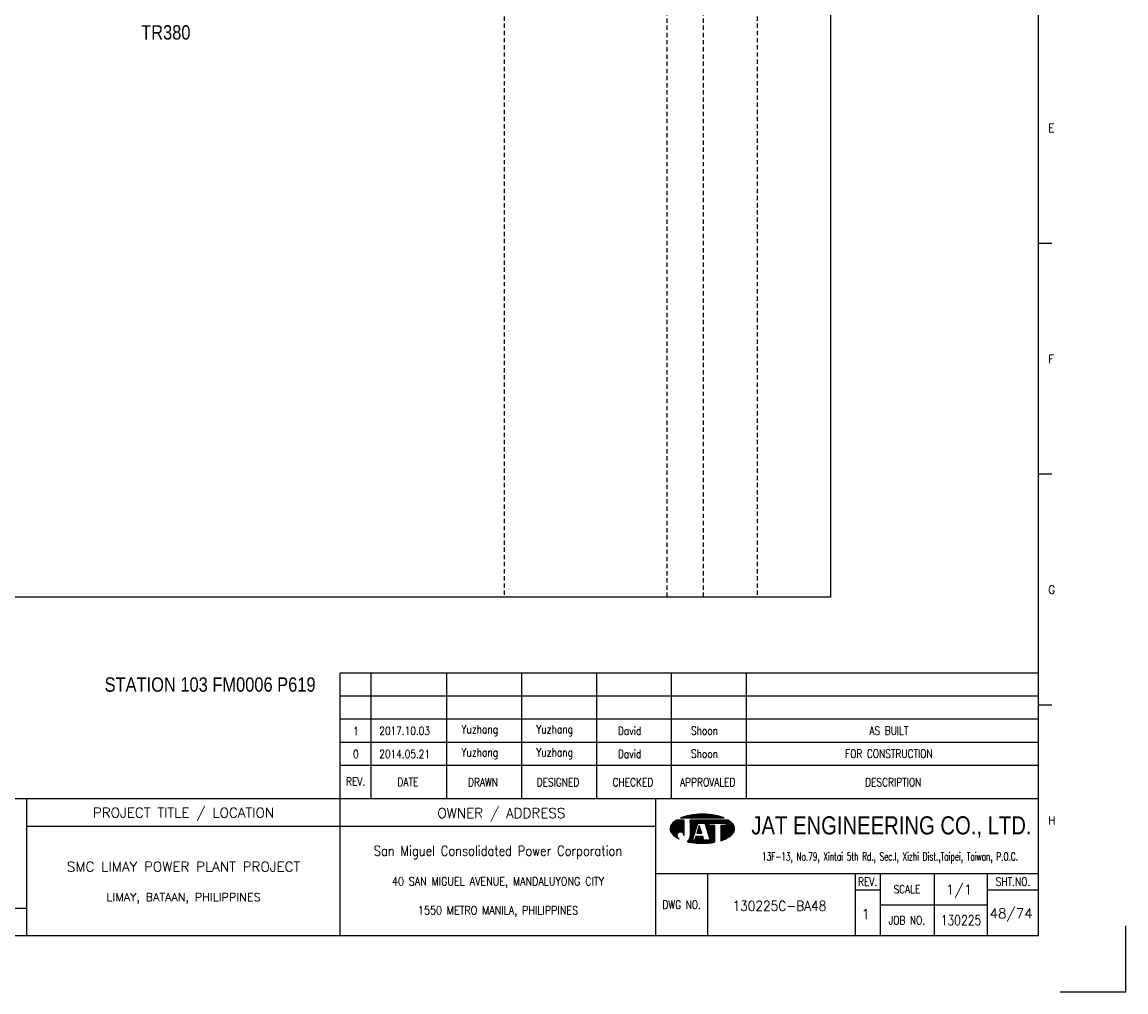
# Model space of a CAD drawing. Extents: x 576 to 1542, y -43 to 639.
# Tile 3 of 4: x 1157 to 1542, y -43 to 295. Entities that reach past the tile are written whole.
import ezdxf
from ezdxf.enums import TextEntityAlignment as Align

# ---------------------------------------------------------------- set-up
doc = ezdxf.new("R2010")
doc.units = 0
doc.header["$MEASUREMENT"] = 0
doc.linetypes.add('HIDDEN', pattern=[4, 1.5, -1, 1.5])
doc.layers.get('0').update_dxf_attribs({"linetype": 'CONTINUOUS'})
doc.layers.get('DEFPOINTS').update_dxf_attribs({"linetype": 'CONTINUOUS'})
for name, color, linetype in [('B_DIM', 7, 'CONTINUOUS'), ('CON', 4, 'CONTINUOUS'), ('DCS', 7, 'CONTINUOUS'), ('HID', 2, 'HIDDEN'), ('T', 2, 'CONTINUOUS'), ('TEXT', 7, 'CONTINUOUS'), ('圖框CON', 4, 'CONTINUOUS'), ('框線', 6, 'CONTINUOUS')]:
    doc.layers.add(name, color=color, linetype=linetype)
doc.styles.add('AEH', font='simplex', dxfattribs={"width": 0.8, "bigfont": 'ae'})
doc.styles.add('DAYUKP', font='complex', dxfattribs={"bigfont": 'DAYUKP.SHX'})
doc.styles.add('E2', font='simplex.shx', dxfattribs={"height": 2})
doc.styles.add('E3', font='simplex.shx', dxfattribs={"height": 3})
doc.styles.add('ROMANS', font='romans', dxfattribs={"width": 0.8})
doc.styles.add('style3', font='ARIALN.TTF')
doc.styles.add('WMF-Arial0', font='arial.ttf')

# ---------------------------------------------------------------- blocks, each defined once
blk = doc.blocks.new('1880-TITLE_BLK')
at = {"layer": 'TEXT', "color": 2, "linetype": 'Continuous', "style": 'E3'}
for tag, p in [('SCALE', (790.95, 31.17)), ('DWG_NO', (736.41, 26.44)), ('REV', (762.59, 23.97)), ('SHT_NO', (806.74, 23.97))]:
    blk.add_attdef(tag, text='', height=3, dxfattribs=at).set_placement(p, align=Align.MIDDLE)
at = {"layer": 'TEXT', "linetype": 'Continuous', "style": 'E2', "width": 0.6}
for tag, p in [('REV_DATE', (418.65, 19.76)), ('APPR_DATE', (492.93, 19.76))]:
    blk.add_attdef(tag, text='', height=2, dxfattribs=at).set_placement(p, align=Align.MIDDLE_LEFT)
blk = doc.blocks.new('1')
at = {"layer": 'B_DIM'}
for p, q in [((2181.53, 118.11), (1938.08, 118.11)), ((1938.08, 74.29), (1938.08, 118.11)), ((1948.92, 74.29), (1948.92, 118.11)), ((1975.28, 74.29), (1975.28, 118.11)), ((2001.39, 74.29), (2001.39, 118.11)), ((2027.5, 74.29), (2027.5, 118.11)), ((2053.62, 74.29), (2053.62, 118.11)), ((2079.73, 74.29), (2079.73, 118.11)), ((2181.53, 110.07), (1938.08, 110.07)), ((1938.08, 77.93), (1938.08, 104.33)), ((2181.53, 102.03), (1938.08, 102.03)), ((2181.53, 93.99), (1938.08, 93.99)), ((2181.53, 85.95), (1938.08, 85.95))]:
    blk.add_line(p, q, dxfattribs=at)
at = {"layer": 'DEFPOINTS'}
blk.add_lwpolyline([(2189, 7.08), (2211.97, 7.08), (2211.97, 30.05)], dxfattribs=at)
at = {"layer": 'T', "color": 0, "lineweight": -3}
for p, q in [((2053.09, 63.82), (2056.14, 66.87)), ((2053.09, 64.04), (2055.92, 66.87)), ((2053.11, 63.62), (2056.36, 66.87)), ((2053.12, 64.29), (2055.7, 66.87)), ((2053.14, 63.43), (2056.58, 66.87)), ((2053.18, 63.25), (2056.8, 66.87)), ((2053.18, 64.57), (2055.47, 66.87)), ((2053.24, 63.08), (2057.03, 66.87)), ((2053.29, 64.91), (2055.25, 66.87)), ((2053.3, 62.92), (2057.25, 66.87)), ((2053.37, 62.77), (2057.47, 66.87)), ((2053.45, 62.63), (2057.69, 66.87)), ((2053.54, 62.5), (2057.91, 66.86)), ((2053.61, 65.45), (2054.47, 66.31)), ((2053.64, 62.37), (2057.91, 66.64)), ((2053.74, 62.25), (2057.91, 66.42)), ((2053.84, 62.14), (2057.91, 66.2)), ((2053.95, 62.02), (2057.91, 65.98)), ((2054.07, 61.91), (2057.91, 65.75)), ((2054.18, 61.8), (2057.91, 65.53)), ((2056.94, 67.67), (2057.09, 67.82)), ((2057.16, 67.67), (2057.44, 67.95)), ((2057.39, 67.67), (2057.78, 68.07)), ((2057.61, 67.67), (2058.11, 68.18)), ((2057.83, 67.67), (2058.43, 68.27)), ((2058.05, 67.67), (2058.73, 68.35)), ((2058.27, 67.67), (2059.03, 68.43)), ((2058.49, 67.67), (2059.32, 68.49)), ((2058.72, 67.67), (2059.6, 68.55)), ((2058.94, 67.67), (2059.87, 68.6)), ((2059.16, 67.67), (2060.14, 68.65)), ((2059.38, 67.67), (2060.41, 68.7)), ((2059.6, 67.67), (2060.67, 68.74)), ((2059.82, 67.67), (2060.93, 68.77)), ((2060.05, 67.67), (2061.18, 68.81)), ((2060.05, 63.24), (2063.68, 66.87)), ((2060.05, 63.46), (2063.46, 66.87)), ((2060.05, 63.68), (2063.23, 66.87)), ((2060.05, 63.9), (2063.01, 66.87)), ((2060.05, 64.13), (2062.79, 66.87)), ((2060.05, 64.35), (2062.57, 66.87)), ((2060.05, 64.57), (2062.35, 66.87)), ((2060.05, 64.79), (2062.13, 66.87)), ((2060.05, 65.01), (2061.9, 66.87)), ((2060.05, 65.23), (2061.68, 66.87)), ((2060.05, 65.46), (2061.46, 66.87)), ((2060.05, 66.12), (2060.79, 66.87)), ((2060.05, 66.34), (2060.57, 66.87)), ((2060.05, 66.56), (2060.35, 66.87)), ((2060.05, 66.79), (2060.13, 66.87)), ((2060.05, 65.68), (2061.24, 66.87)), ((2060.05, 65.9), (2061.02, 66.87)), ((2060.05, 63.02), (2062.67, 65.64)), ((2060.27, 67.67), (2061.44, 68.84)), ((2060.49, 67.67), (2061.69, 68.87)), ((2060.71, 67.67), (2061.93, 68.89)), ((2060.93, 67.67), (2062.18, 68.91)), ((2061.15, 67.67), (2062.42, 68.93)), ((2061.38, 67.67), (2062.66, 68.95)), ((2061.6, 67.67), (2062.89, 68.97)), ((2061.82, 67.67), (2063.13, 68.98)), ((2062.04, 67.67), (2063.36, 68.99)), ((2062.26, 67.67), (2063.59, 69)), ((2062.48, 67.67), (2063.82, 69)), ((2062.71, 67.67), (2064.04, 69.01)), ((2062.83, 65.8), (2063.9, 66.87)), ((2062.93, 67.67), (2064.27, 69.01)), ((2063.05, 65.8), (2064.12, 66.87)), ((2063.15, 67.67), (2064.49, 69.01)), ((2063.27, 65.8), (2064.34, 66.87)), ((2063.37, 67.67), (2064.71, 69.01)), ((2063.49, 65.8), (2064.56, 66.87)), ((2063.59, 67.67), (2064.92, 69)), ((2063.72, 65.8), (2064.79, 66.87)), ((2063.81, 67.67), (2065.14, 69)), ((2063.94, 65.8), (2065.01, 66.87)), ((2064.04, 67.67), (2065.35, 68.99)), ((2064.16, 65.8), (2065.23, 66.87)), ((2064.26, 67.67), (2065.56, 68.98)), ((2064.38, 65.8), (2065.45, 66.87)), ((2064.48, 67.67), (2065.78, 68.97)), ((2064.6, 65.8), (2065.67, 66.87)), ((2064.7, 67.67), (2065.98, 68.95)), ((2064.82, 65.8), (2065.89, 66.87)), ((2064.92, 67.67), (2066.19, 68.94)), ((2065.05, 65.8), (2066.12, 66.87)), ((2065.14, 67.67), (2066.4, 68.92)), ((2065.16, 65.69), (2066.34, 66.87)), ((2065.22, 65.53), (2066.56, 66.87)), ((2065.27, 65.36), (2066.78, 66.87)), ((2065.32, 65.19), (2067, 66.87)), ((2065.37, 67.67), (2066.6, 68.9)), ((2065.38, 65.02), (2067.22, 66.87)), ((2065.43, 64.85), (2067.45, 66.87)), ((2065.48, 64.69), (2067.67, 66.87)), ((2065.54, 64.52), (2066.74, 65.71)), ((2065.59, 67.67), (2066.8, 68.88)), ((2065.59, 64.35), (2066.74, 65.49)), ((2065.81, 67.67), (2067, 68.86)), ((2066.03, 67.67), (2067.2, 68.84)), ((2066.25, 67.67), (2067.4, 68.82)), ((2066.47, 67.67), (2067.6, 68.79)), ((2066.7, 67.67), (2067.79, 68.77)), ((2066.82, 65.8), (2067.89, 66.87)), ((2066.92, 67.67), (2067.98, 68.74)), ((2067.04, 65.8), (2068.11, 66.87)), ((2067.14, 67.67), (2068.18, 68.71)), ((2067.26, 65.8), (2068.33, 66.87)), ((2067.36, 67.67), (2068.37, 68.68)), ((2067.48, 65.8), (2068.55, 66.87)), ((2067.58, 67.67), (2068.56, 68.64)), ((2067.71, 65.8), (2068.78, 66.87)), ((2067.81, 67.67), (2068.75, 68.61)), ((2067.93, 65.8), (2069, 66.87)), ((2068.03, 67.67), (2068.93, 68.58)), ((2068.15, 65.8), (2069.22, 66.87)), ((2068.25, 67.67), (2069.12, 68.54)), ((2068.37, 65.8), (2069.44, 66.87)), ((2068.47, 67.67), (2069.3, 68.5)), ((2068.59, 65.8), (2069.66, 66.87)), ((2068.69, 67.67), (2069.48, 68.46)), ((2068.81, 65.8), (2069.88, 66.87)), ((2068.91, 67.67), (2069.66, 68.42)), ((2069.04, 65.8), (2070.11, 66.87)), ((2069.14, 67.67), (2069.84, 68.37)), ((2069.26, 65.8), (2070.33, 66.87)), ((2069.36, 67.67), (2070.01, 68.33)), ((2069.48, 65.8), (2070.55, 66.87)), ((2069.58, 67.67), (2070.19, 68.28)), ((2069.7, 65.8), (2070.77, 66.87)), ((2069.8, 67.67), (2070.36, 68.23)), ((2069.92, 65.8), (2070.99, 66.87)), ((2070.02, 67.67), (2070.53, 68.18)), ((2070.14, 65.8), (2071.21, 66.87)), ((2070.24, 67.67), (2070.7, 68.13)), ((2070.37, 65.8), (2071.44, 66.87)), ((2070.47, 67.67), (2070.87, 68.07)), ((2070.59, 65.8), (2071.66, 66.87)), ((2070.69, 67.67), (2071.03, 68.02)), ((2070.75, 63.08), (2074.07, 66.4)), ((2070.75, 62.86), (2074.19, 66.3)), ((2070.75, 62.63), (2074.31, 66.2)), ((2070.75, 62.41), (2074.43, 66.09)), ((2070.75, 62.19), (2074.54, 65.98)), ((2070.75, 61.97), (2074.66, 65.87)), ((2070.75, 61.75), (2074.77, 65.76)), ((2070.75, 61.53), (2074.87, 65.65)), ((2070.75, 61.3), (2074.98, 65.53)), ((2070.81, 65.8), (2071.88, 66.87)), ((2070.91, 67.67), (2071.2, 67.96)), ((2071.03, 65.8), (2072.1, 66.87)), ((2071.13, 67.67), (2071.36, 67.9)), ((2071.25, 65.8), (2072.32, 66.87)), ((2071.35, 67.67), (2071.52, 67.84)), ((2071.47, 65.8), (2072.54, 66.87)), ((2071.57, 67.67), (2071.68, 67.77)), ((2071.7, 65.8), (2072.77, 66.87)), ((2071.8, 67.67), (2071.83, 67.71)), ((2071.92, 65.8), (2072.99, 66.87)), ((2072.14, 65.8), (2073.21, 66.87)), ((2072.36, 65.8), (2073.43, 66.87)), ((2072.58, 65.8), (2073.57, 66.78)), ((2072.62, 65.62), (2073.7, 66.69)), ((2072.62, 65.39), (2073.83, 66.6)), ((2072.62, 65.17), (2073.95, 66.5)), ((2054.29, 61.7), (2057.91, 65.31)), ((2054.41, 61.59), (2057.91, 65.09)), ((2054.53, 61.49), (2057.91, 64.87)), ((2054.65, 61.39), (2057.91, 64.65)), ((2054.78, 61.29), (2055.59, 62.11)), ((2054.9, 61.2), (2055.48, 61.77)), ((2056.12, 62.63), (2057.91, 64.42)), ((2056.46, 62.75), (2057.91, 64.2)), ((2056.7, 62.77), (2057.91, 63.98)), ((2056.9, 62.75), (2057.91, 63.76)), ((2057.08, 62.71), (2057.91, 63.54)), ((2057.23, 62.64), (2057.91, 63.32)), ((2057.37, 62.56), (2057.91, 63.09)), ((2057.5, 62.46), (2057.91, 62.87)), ((2057.61, 62.35), (2057.91, 62.65)), ((2057.7, 62.23), (2057.91, 62.43)), ((2057.79, 62.09), (2057.91, 62.21)), ((2057.85, 61.93), (2057.91, 61.99)), ((2057.89, 61.75), (2057.91, 61.76)), ((2059.09, 59.4), (2061.43, 61.74)), ((2059.86, 60.39), (2061.54, 62.07)), ((2059.98, 60.73), (2061.64, 62.39)), ((2060.03, 61), (2061.74, 62.72)), ((2060.05, 62.8), (2062.57, 65.32)), ((2060.05, 62.57), (2062.47, 64.99)), ((2060.05, 62.35), (2062.36, 64.67)), ((2060.05, 62.13), (2062.26, 64.34)), ((2060.05, 61.91), (2062.16, 64.02)), ((2060.05, 61.69), (2062.05, 63.69)), ((2060.05, 61.46), (2061.95, 63.37)), ((2062.45, 62.32), (2063.71, 63.57)), ((2062.5, 62.58), (2063.65, 63.74)), ((2062.6, 62.91), (2063.6, 63.91)), ((2062.68, 62.32), (2063.76, 63.4)), ((2062.7, 63.23), (2063.55, 64.08)), ((2062.8, 63.56), (2063.49, 64.25)), ((2062.9, 62.32), (2063.81, 63.24)), ((2062.91, 63.88), (2063.44, 64.42)), ((2063.01, 64.2), (2063.39, 64.58)), ((2063.11, 64.53), (2063.33, 64.75)), ((2063.12, 62.32), (2063.87, 63.07)), ((2063.21, 64.85), (2063.28, 64.92)), ((2063.34, 62.32), (2063.92, 62.9)), ((2063.56, 62.32), (2063.97, 62.73)), ((2063.78, 62.32), (2064.03, 62.56)), ((2064.01, 62.32), (2064.08, 62.39)), ((2065.65, 64.18), (2066.74, 65.27)), ((2065.7, 64.01), (2066.74, 65.05)), ((2065.75, 63.84), (2066.9, 65)), ((2065.81, 63.68), (2067.12, 65)), ((2065.86, 63.51), (2067.35, 65)), ((2065.91, 63.34), (2067.57, 65)), ((2065.97, 63.17), (2067.79, 65)), ((2066.02, 63), (2068.01, 65)), ((2066.07, 62.84), (2068.23, 65)), ((2066.13, 62.67), (2068.46, 65)), ((2066.18, 62.5), (2068.61, 64.93)), ((2066.23, 62.33), (2068.61, 64.71)), ((2066.29, 62.16), (2068.61, 64.48)), ((2066.34, 61.99), (2068.61, 64.26)), ((2066.39, 61.83), (2068.61, 64.04)), ((2066.45, 61.66), (2068.61, 63.82)), ((2066.5, 61.49), (2068.61, 63.6)), ((2066.56, 61.32), (2068.61, 63.38)), ((2066.61, 61.15), (2068.61, 63.15)), ((2066.66, 60.99), (2068.61, 62.93)), ((2066.72, 60.82), (2068.61, 62.71)), ((2066.77, 60.65), (2068.61, 62.49)), ((2066.82, 60.48), (2068.61, 62.27)), ((2066.88, 60.31), (2068.61, 62.05)), ((2066.93, 60.14), (2068.61, 61.82)), ((2066.98, 59.98), (2068.61, 61.6)), ((2070.75, 61.08), (2075.08, 65.41)), ((2070.75, 60.86), (2075.17, 65.28)), ((2070.75, 60.64), (2075.25, 65.14)), ((2070.75, 63.96), (2071.78, 65)), ((2070.75, 63.74), (2072, 65)), ((2070.75, 63.52), (2072.22, 65)), ((2070.75, 63.3), (2072.45, 65)), ((2070.75, 64.41), (2071.34, 65)), ((2070.75, 64.19), (2071.56, 65)), ((2070.75, 64.85), (2070.89, 65)), ((2070.75, 64.63), (2071.12, 65)), ((2070.75, 60.42), (2075.33, 64.99)), ((2070.75, 60.2), (2075.39, 64.84)), ((2070.75, 59.97), (2075.45, 64.67)), ((2070.75, 59.75), (2075.5, 64.5)), ((2071.07, 59.85), (2075.53, 64.32)), ((2071.42, 59.97), (2075.56, 64.12)), ((2071.78, 60.12), (2075.57, 63.9)), ((2072.17, 60.28), (2075.55, 63.67)), ((2072.59, 60.48), (2075.51, 63.4)), ((2073.08, 60.75), (2075.42, 63.1)), ((2073.74, 61.19), (2075.24, 62.69)), ((2055.03, 61.11), (2055.46, 61.53)), ((2055.16, 61.01), (2055.47, 61.33)), ((2055.3, 60.93), (2055.52, 61.15)), ((2055.43, 60.84), (2055.59, 60.99)), ((2055.57, 60.76), (2055.67, 60.85)), ((2055.71, 60.67), (2055.76, 60.73)), ((2055.85, 60.59), (2055.88, 60.62)), ((2056, 60.52), (2056, 60.52)), ((2056.14, 60.44), (2056.14, 60.44)), ((2057.91, 61.54), (2057.91, 61.55)), ((2059.28, 59.36), (2061.33, 61.42)), ((2059.46, 59.32), (2061.23, 61.09)), ((2059.64, 59.29), (2061.12, 60.77)), ((2059.83, 59.25), (2061.02, 60.44)), ((2060.02, 59.22), (2060.92, 60.12)), ((2060.05, 61.24), (2060.05, 61.24)), ((2060.21, 59.19), (2060.93, 59.91)), ((2060.4, 59.16), (2061.15, 59.91)), ((2060.59, 59.13), (2061.38, 59.91)), ((2060.78, 59.1), (2061.6, 59.91)), ((2060.98, 59.07), (2063.16, 61.25)), ((2061.17, 59.04), (2063.38, 61.25)), ((2061.37, 59.02), (2063.6, 61.25)), ((2061.57, 59), (2063.82, 61.25)), ((2061.68, 59.99), (2062.94, 61.25)), ((2061.77, 58.97), (2064.04, 61.25)), ((2061.78, 60.32), (2062.71, 61.25)), ((2061.88, 60.64), (2062.49, 61.25)), ((2061.97, 58.95), (2064.27, 61.25)), ((2061.99, 60.96), (2062.27, 61.25)), ((2062.17, 58.94), (2064.45, 61.21)), ((2062.38, 58.92), (2064.51, 61.05)), ((2062.58, 58.9), (2064.56, 60.88)), ((2062.79, 58.89), (2064.61, 60.71)), ((2063, 58.88), (2064.67, 60.54)), ((2063.21, 58.87), (2064.72, 60.37)), ((2063.43, 58.86), (2064.77, 60.2)), ((2063.64, 58.85), (2064.82, 60.03)), ((2063.86, 58.85), (2064.92, 59.91)), ((2064.08, 58.84), (2065.15, 59.91)), ((2064.3, 58.84), (2065.37, 59.91)), ((2064.52, 58.84), (2065.59, 59.91)), ((2064.74, 58.85), (2065.81, 59.91)), ((2064.97, 58.85), (2066.03, 59.91)), ((2065.2, 58.86), (2066.25, 59.91)), ((2065.43, 58.87), (2066.48, 59.91)), ((2065.66, 58.88), (2066.7, 59.91)), ((2065.9, 58.89), (2066.92, 59.91)), ((2066.14, 58.91), (2068.61, 61.38)), ((2066.38, 58.93), (2068.61, 61.16)), ((2066.62, 58.95), (2068.61, 60.94)), ((2066.87, 58.97), (2068.61, 60.72)), ((2067.11, 59), (2068.61, 60.49)), ((2067.37, 59.03), (2068.61, 60.27)), ((2067.62, 59.06), (2068.61, 60.05)), ((2067.88, 59.1), (2068.61, 59.83)), ((2068.14, 59.14), (2068.61, 59.61)), ((2068.4, 59.18), (2068.61, 59.38))]:
    blk.add_line(p, q, dxfattribs=at)
at = {"layer": 'T', "lineweight": -3}
for p, q in [((2057.91, 66.87), (2055.21, 66.87)), ((2056.73, 67.67), (2071.93, 67.67)), ((2057.91, 66.87), (2057.91, 61.52)), ((2073.45, 66.87), (2060.05, 66.87)), ((2060.05, 66.33), (2060.05, 66.87)), ((2060.05, 66.87), (2060.05, 61.23)), ((2060.85, 59.91), (2062.72, 65.8)), ((2062.72, 65.8), (2065.13, 65.8)), ((2063.79, 65.8), (2065.13, 65.8)), ((2065.13, 65.8), (2067, 59.91)), ((2066.74, 65.8), (2072.62, 65.8)), ((2066.74, 65), (2066.74, 65.8)), ((2072.62, 65.8), (2072.62, 65)), ((2061.8, 63.05), (2060.05, 61.24)), ((2063.26, 65), (2062.41, 62.32)), ((2062.41, 62.32), (2064.1, 62.32)), ((2064.1, 62.32), (2063.26, 65)), ((2068.61, 65), (2066.74, 65)), ((2068.61, 65), (2068.61, 59.21)), ((2072.62, 65), (2070.75, 65)), ((2070.75, 65), (2070.75, 59.74)), ((2061.65, 59.91), (2060.85, 59.91)), ((2062.08, 61.25), (2061.65, 59.91)), ((2064.44, 61.25), (2062.08, 61.25)), ((2064.86, 59.91), (2064.44, 61.25)), ((2067, 59.91), (2064.86, 59.91))]:
    blk.add_line(p, q, dxfattribs=at)
for centre, major_axis, start_param, end_param in [((2055.58, 63.92), (1.76, 1.76), 1.614811, 2.356194), ((2059.72, 60.14), (-5.73, 5.73), 6.088179, 6.3272), ((2062.5, 54), (-10.49, 10.49), 5.683021, 5.897183), ((2064.33, 44.23), (-17.52, 17.52), 5.497787, 5.683021), ((2064.33, 44.23), (17.52, 17.52), 0.600164, 0.785398), ((2066.16, 54), (10.49, 10.49), 0.386002, 0.600164), ((2068.93, 60.14), (-5.73, 5.73), 4.668374, 4.907395), ((2073.07, 63.92), (-1.76, 1.76), 3.926991, 4.668374), ((2055.58, 63.92), (-1.76, 1.76), 0.785398, 1.526782), ((2059.72, 67.71), (5.73, 5.73), 3.097578, 3.478972), ((2056.68, 61.54), (-0.868, 0.868), 3.906164, 8.245601), ((2068.93, 67.71), (-5.73, 5.73), 2.781027, 3.185607), ((2073.07, 63.92), (1.76, 1.76), 4.756403, 5.497787), ((2057.88, 61.28), (1.53, 1.53), 4.470635, 5.546585), ((2064.33, 83.62), (17.52, 17.52), 3.710226, 3.926991), ((2064.33, 83.62), (17.52, 17.52), 3.926991, 4.100643), ((2066.16, 73.85), (-10.49, 10.49), 2.670765, 2.781027)]:
    blk.add_ellipse(centre, major_axis=major_axis, ratio=1, start_param=start_param, end_param=end_param, dxfattribs=at)
at = {"layer": '圖框CON'}
for p, q in [((2186.14, 267.8), (2181.53, 267.8)), ((2186.14, 187.4), (2181.53, 187.4)), ((2186.14, 107), (2181.53, 107)), ((2048.1, 48.3), (2181.53, 48.3)), ((2066.14, 48.3), (2066.14, 26.6)), ((2117.55, 48.3), (2117.55, 26.6)), ((2126.28, 48.3), (2126.28, 26.6)), ((2145.25, 26.6), (2145.25, 48.3)), ((2163.72, 26.6), (2163.72, 48.3)), ((2117.55, 42.62), (2126.28, 42.62)), ((2163.72, 42.62), (2181.53, 42.62)), ((2126.28, 37.45), (2163.72, 37.45))]:
    blk.add_line(p, q, dxfattribs=at)
for points in [[(1828.89, 26.6), (1828.89, 74.29)], [(1938.08, 26.6), (1938.08, 74.29)], [(2048.1, 26.6), (2048.1, 74.29)], [(2048.1, 64.75), (1828.89, 64.75)], [(1828.89, 36.15), (1802.67, 36.15), (1651.45, 36.15)]]:
    blk.add_lwpolyline(points, dxfattribs=at)
at = {"layer": '框線'}
for p, q in [((2181.53, 26.6), (2181.53, 669.81)), ((2181.53, 74.29), (1308.62, 74.29)), ((2181.53, 26.6), (1308.62, 26.6))]:
    blk.add_line(p, q, dxfattribs=at)
at = {"style": 'DAYUKP'}
for s, p in [('E', (2184.79, 307.99)), ('F', (2184.79, 227.59)), ('G', (2184.79, 147.19)), ('H', (2184.79, 66.79))]:
    blk.add_text(s, height=2.87, dxfattribs=at).set_placement(p, align=Align.MIDDLE_LEFT)
at = {"style": 'WMF-Arial0', "width": 0.8}
blk.add_text('JAT ENGINEERING CO., LTD.', height=6.3172, dxfattribs=at).set_placement((2130.24, 64.55), align=Align.MIDDLE)
at = {"color": 2, "ltscale": 500, "style": 'ROMANS', "width": 0.85}
blk.add_text('San Miguel Consolidated Power Corporation', height=3.4457, dxfattribs=at).set_placement((1993.09, 56.23), align=Align.MIDDLE_CENTER)
at = {"color": 2, "ltscale": 500, "style": 'ROMANS'}
for s, height, p in [('SMC LIMAY POWER PLANT PROJECT', 3.4457, (1883.48, 50.7)), ('LIMAY, BATAAN, PHILIPPINES', 2.8714, (1883.48, 40.08))]:
    blk.add_text(s, height=height, dxfattribs=at).set_placement(p, align=Align.MIDDLE_CENTER)
at = {"color": 4, "ltscale": 500, "style": 'ROMANS', "width": 0.85}
for s, p in [('40 SAN MIGUEL AVENUE, MANDALUYONG CITY', (1993.09, 45.61)), ('1550 METRO MANILA, PHILIPPINES', (1993.09, 35.51))]:
    blk.add_text(s, height=2.8714, dxfattribs=at).set_placement(p, align=Align.MIDDLE_CENTER)
at = {"layer": 'B_DIM', "style": 'AEH', "width": 0.8}
for s, height, p in [('REV.', 2.871, (1943.45, 80.37)), ('DATE', 2.871, (1961.68, 80.21)), ('DRAWN', 2.871, (1987.87, 80.12)), ('DESIGNED', 2.871, (2013.98, 80.12)), ('CHECKED', 2.871, (2040.1, 80.12)), ('APPROVALED', 2.871, (2066.21, 80.12)), ('DESCRIPTION', 2.8714, (2130.87, 80.12))]:
    blk.add_text(s, height=height, dxfattribs=at).set_placement(p, align=Align.MIDDLE)
at = {"layer": 'HID', "ltscale": 500, "style": 'ROMANS'}
for s, p in [('PROJECT TITLE / LOCATION', (1883.48, 69.28)), ('OWNER / ADDRESS', (1994.25, 69.12))]:
    blk.add_text(s, height=3.4457, dxfattribs=at).set_placement(p, align=Align.MIDDLE)
at = {"layer": 'HID', "color": 7, "style": 'ROMANS', "width": 0.8}
for s, p in [('REV.', (2121.92, 45.46)), ('SHT.NO.', (2172.62, 45.46)), ('SCALE', (2135.64, 42.87)), ('DWG NO.', (2057.12, 37.45)), ('JOB NO.', (2135.64, 32.03))]:
    blk.add_text(s, height=2.871, dxfattribs=at).set_placement(p, align=Align.MIDDLE)
at = {"layer": 'T', "color": 2, "ltscale": 500, "style": 'ROMANS', "width": 0.65}
blk.add_text('13F-13, No.79, Xintai 5th Rd., Sec.I, Xizhi Dist.,Taipei, Taiwan, P.O.C.', height=2.8714, dxfattribs=at).set_placement((2129.74, 52.81), align=Align.CENTER)

msp = doc.modelspace()

# ---------------------------------------------------------------- linework, layer by layer
at = {"layer": 'CON'}
msp.add_lwpolyline([(725.2, 594.43), (1439.2, 594.43), (1439.2, 94.63), (725.2, 94.63)], close=True, dxfattribs=at)
at = {"layer": 'HID'}
for p, q in [((1325.45, 594.43), (1325.45, 94.63)), ((1382.15, 593.73), (1382.15, 94.63)), ((1394.75, 593.73), (1394.75, 94.63)), ((1413.65, 594.43), (1413.65, 94.63))]:
    msp.add_line(p, q, dxfattribs=at)

# ---------------------------------------------------------------- block references
msp.add_blockref('1', (-669.8, -49.94))
at = {"layer": 'TEXT', "color": 0}
ref = msp.add_blockref('1880-TITLE_BLK', (575.55, -43.28), dxfattribs=dict(at, xscale=1.148576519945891, yscale=1.148576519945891, zscale=1.148576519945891))
ref.add_attrib('DWG_NO', '130225C-BA48', dxfattribs={"color": 2, "linetype": 'Continuous', "height": 3.4457, "style": 'E3', "width": 0.9}).set_placement((1421.38, -12.91), align=Align.MIDDLE)
ref.add_attrib('REV', '1', dxfattribs={"color": 2, "linetype": 'Continuous', "height": 3.45, "style": 'E3'}).set_placement((1451.45, -15.75), align=Align.MIDDLE)
ref.add_attrib('SCALE', '1/1', dxfattribs={"color": 2, "linetype": 'Continuous', "height": 3.446, "style": 'E3'}).set_placement((1484.01, -7.49), align=Align.MIDDLE)
ref.add_attrib('SHT_NO', '48/74', dxfattribs={"color": 2, "linetype": 'Continuous', "height": 3.446, "style": 'E3'}).set_placement((1502.16, -15.75), align=Align.MIDDLE)

# ---------------------------------------------------------------- texts
at = {"layer": 'DCS', "linetype": 'ByBlock', "style": 'style3'}
for s, p in [('TR380', (1198.89, 288.89)), ('STATION 103 FM0006 P619', (1186.15, 61.71))]:
    msp.add_text(s, height=5, dxfattribs=at).set_placement(p)
at = {"layer": 'T', "style": 'AEH', "width": 0.8}
for s, height, p in [('Yuzhang', 2.871, (1316.94, 48.15)), ('Yuzhang', 2.871, (1343.05, 48.15)), ('David', 2.871, (1369.17, 48.15)), ('Shoon', 2.871, (1395.28, 48.15)), ('1', 2.87, (1273.73, 48.03)), ('2017.10.03', 2.871, (1290.74, 48.07)), ('AS BUILT', 2.871, (1459.55, 48.15)), ('0', 2.87, (1273.73, 39.99)), ('2014.05.21', 2.871, (1290.74, 40.03)), ('Yuzhang', 2.871, (1316.94, 40.11)), ('Yuzhang', 2.871, (1343.05, 40.11)), ('David', 2.871, (1369.17, 40.11)), ('Shoon', 2.871, (1395.28, 40.11)), ('FOR CONSTRUCTION', 2.8714, (1459.55, 40.11))]:
    msp.add_text(s, height=height, dxfattribs=at).set_placement(p, align=Align.MIDDLE)
at = {"layer": 'TEXT', "color": 2, "style": 'E3', "width": 0.8}
msp.add_text('130225', height=3.446, dxfattribs=at).set_placement((1484.68, -17.91), align=Align.MIDDLE_CENTER)

doc.saveas('drawing.dxf')
